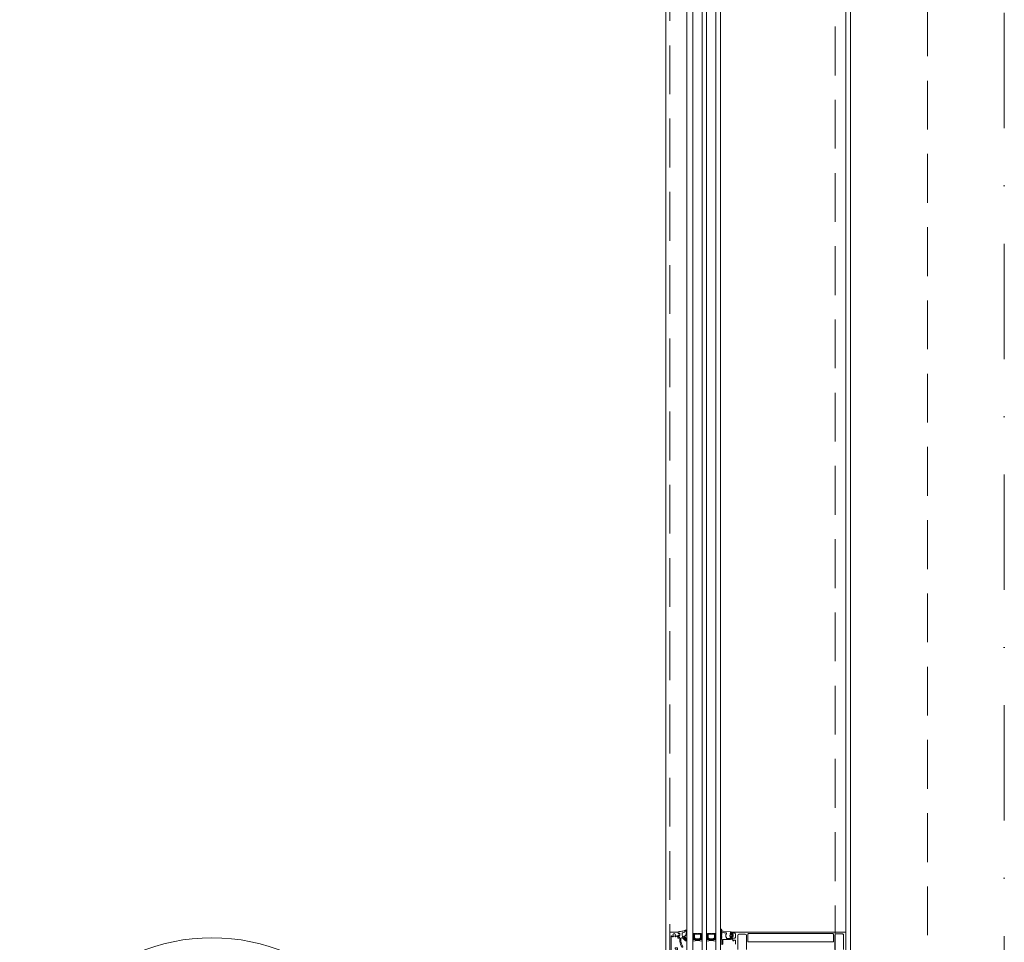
# Model space of a CAD drawing. Header units: millimetres. Extents: x 213386 to 459888, y 74252 to 208052.
# Tile 74 of 256: x 372196 to 373477, y 152776 to 153976. Entities that reach past the tile are written whole.
import ezdxf

# ---------------------------------------------------------------- set-up
doc = ezdxf.new("R2010")
doc.units = ezdxf.units.MM
doc.linetypes.add('CK_Čerchovaná 50', pattern=[6, 3, -1.5, 0, -1.5])
doc.linetypes.add('ČÁRKOVANÁ', pattern=[19.05, 12.7, -6.35])
for name, color, linetype, lineweight in [('FASÁDA DETAILNÍ', 255, 'Continuous', 0), ('LEGENDA', 255, 'Continuous', 0), ('TENKA', 255, 'Continuous', 0)]:
    doc.layers.add(name, color=color, linetype=linetype, lineweight=lineweight)

# ---------------------------------------------------------------- blocks, each defined once
blk = doc.blocks.new('284336')
for points in [[(-0.7, -9.6), (-10, -9.6, 0.414511), (-10.5, -10.1), (-10.5, -15.5, -1), (-11.7, -15.5), (-11.7, -9.6), (-12.7, -8.9, -0.668884), (-12.6, -8.2), (-12, -8, 0.766384), (-12, -7.2), (-12.6, -7, -0.76831), (-12.6, -6.2), (-12, -6, 0.766384), (-12, -5.2), (-12.6, -5, -0.76831), (-12.6, -4.2), (-12, -4, 0.766384), (-12, -3.2), (-12.6, -3, -0.877523), (-12.5, -2.2), (-12.1, -2.2, 0.698129), (-11.8, -1.5, -0.220231), (-12.9, 0.8), (-12.9, 3.5, -0.157143), (-12.8, 3.7), (-12.7, 3.4, -0.067482), (-12.5, 2.5, 0.393136), (-8.7, -1), (-6.1, -1, -0.414214), (-5.6, -1.5), (-5.6, -2.2, -0.267949), (-5.9, -2.6), (-6.4, -2.9, 0.267949), (-6.6, -3.4), (-6.6, -5.8, 0.267949), (-6.4, -6.3), (-5.9, -6.6, -0.267949), (-5.6, -7), (-5.6, -8.1, 0.414215), (-5.1, -8.6), (-0.4, -8.6), (-0.4, -9.3, -0.414212), (-0.7, -9.6)], [(-0.4, 0), (-0.4, -2, 0.990243), (-0.4, -3), (0.9, -3, 0.414214), (1.2, -2.7), (1.2, -2.6, -0.668123), (1.7, -2.4), (2.7, -3.4, -0.199004), (2.9, -3.8), (2.9, -5.4, -0.199038), (2.7, -5.8), (1.7, -6.8, -0.668191), (1.2, -6.6), (1.2, -6.5, 0.414214), (0.9, -6.2), (-0.4, -6.2, 0.990269), (-0.4, -7.2), (-0.4, -8.6), (-5.1, -8.6, -0.414215), (-5.6, -8.1), (-5.6, -7, 0.267949), (-5.8, -6.6), (-6.3, -6.3, -0.267949), (-6.6, -5.8), (-6.6, -3.4, -0.267949), (-6.3, -3), (-5.8, -2.7, 0.267949), (-5.6, -2.2), (-5.6, -1.5, 0.414214), (-6.1, -1), (-8.7, -1, -0.393156), (-12.5, 2.5, 0.067572), (-12.7, 3.4), (-12.8, 3.7, -0.637545), (-12.1, 3.5), (-11.9, 2.5, 0.344315), (-10.1, 0.9), (0, 0.4, -0.406913), (0.4, 0), (-0.4, 0)], [(1.7, -4.3, 0.414235), (1.2, -3.8), (-0.7, -3.8, 0.414214), (-1.2, -4.3), (-1.2, -4.9, 0.414214), (-0.7, -5.4), (1.2, -5.4, 0.414235), (1.7, -4.9), (1.7, -4.3)]]:
    blk.add_lwpolyline(points, format="xyb", close=True)
blk = doc.blocks.new('433270')
blk.add_lwpolyline([(1, 0, 0.414364), (0, -1), (0, -1.4, 0.255924), (0.2, -1.8, -0.547723), (0.2, -3.2, 0.255924), (0, -3.6), (0, -14.6, 0.414214), (0.3, -14.9), (1.2, -14.9, 0.414214), (1.7, -14.4), (1.7, -10.3, -0.414214), (2, -10), (6, -10, 0.414248), (7, -9), (7, -7.7, 0.414179), (6.5, -7.2), (5.7, -7.2, 0.414232), (5.4, -7.5), (5.4, -8.2, -0.414198), (5.1, -8.5), (2.8, -8.5, -0.414204), (1.8, -7.5), (1.8, -4.5, -0.147432), (2, -3.9, 0.147461), (2.4, -2.5), (2.4, -2.3, -0.414214), (2.9, -1.8), (21.9, -1.8, -0.668178), (22.2, -2.7), (22.2, -2.7, 1), (21.6, -3.3), (21.5, -3.4, 0.198912), (21.4, -3.7), (21.4, -4, 0.414214), (22.1, -4.7), (22.4, -4.7, 0.576988), (22.6, -4.3, -0.311246), (24.6, -4.3, 0.576988), (24.8, -4.7), (25.3, -4.7, -0.260065), (25.3, -6.6), (24.8, -6.6, 0.576988), (24.6, -7.1, -0.311246), (22.6, -7.1, 0.576988), (22.4, -6.6), (22.1, -6.6, 0.414214), (21.4, -7.3), (21.4, -7.6, 0.267949), (21.6, -8), (21.9, -8.2, -0.637047), (21.7, -10), (19.8, -10.7, 0.315299), (19.5, -11.2), (19.5, -11.5, 0.520567), (20.2, -12), (22.8, -11, -0.520567), (23.5, -11.5), (23.5, -12.5, 0.414062), (24, -13), (25, -13, 0.414186), (25.5, -12.5), (25.5, -11.5, -0.414182), (26, -11), (27, -11, 0.414214), (27.5, -10.5), (27.5, -0.5, 0.414214), (27, 0), (1, 0)], format="xyb", close=True)
blk = doc.blocks.new('284325')
for points in [[(0.8, -5.2, -0.560316), (0.9, -4.7), (1.9, -4.4, 0.3153), (2.1, -4.1), (2.1, -1.9, 0.451558), (1.8, -1.6), (0.9, -1.7, -0.399586), (0.6, -1.5), (0.3, -0.1, -0.415977), (0.5, 0.3, 0.024107), (6.1, 1.2, 0.076636), (9, 2.3, -0.577615), (10.8, 1.3), (10, 1.4, 0.283171), (9.1, 0.9, -0.168429), (7.1, -0.7), (5.9, -1.2, 0.315302), (5.2, -2.1), (5.2, -4.2, 0.269719), (6.8, -6.8, -0.194797), (10.2, -11.5, -0.342663), (9.2, -11.2, 0.119207), (5.4, -7.6, 0.578571), (3.6, -8.6), (3.6, -11.8, 0.176415), (6.2, -18.7, -1), (5.2, -19.5, -0.176415), (2.4, -11.8), (2.4, -8.9, 0.208286), (0.8, -5.2)], [(9, -6.7), (10.3, -8.8, -0.134555), (10.8, -10.6, -0.339795), (10.2, -11.5, 0.194788), (6.8, -6.8, -0.269736), (5.2, -4.2), (5.2, -2.1, -0.315302), (5.9, -1.2), (7.1, -0.7, 0.168429), (9.1, 0.9, -0.283167), (10, 1.4), (10.8, 1.3), (10.8, -0.7, -0.070852), (10.7, -1.3), (9.9, -3.9, -0.241839), (9.1, -4.8), (7.9, -5.2, 0.836024), (8.1, -6.2), (8.1, -6.2, -0.255349), (9, -6.7)]]:
    blk.add_lwpolyline(points, format="xyb", close=True)

msp = doc.modelspace()

# ---------------------------------------------------------------- linework, layer by layer
at = {"layer": 'FASÁDA DETAILNÍ'}
for p, q in [((373036.638, 145492.154), (373036.638, 169172.154)), ((373063.638, 145492.154), (373063.638, 169172.154)), ((373071.638, 169172.154), (373071.638, 145492.154)), ((373083.638, 145492.154), (373083.638, 169172.154)), ((373089.638, 169172.154), (373089.638, 145492.154)), ((373101.638, 145492.154), (373101.638, 169172.154)), ((373107.638, 169172.154), (373107.638, 145492.154)), ((373276.638, 145732.154), (373276.638, 168932.154)), ((373063.638, 152777.655), (373063.638, 154686.654)), ((373071.638, 154686.654), (373071.638, 152777.655)), ((373083.638, 152777.655), (373083.638, 154686.654)), ((373089.638, 154686.654), (373089.638, 152777.655)), ((373101.638, 152777.655), (373101.638, 154686.654)), ((373107.638, 154686.654), (373107.638, 152777.655)), ((373270.638, 154688.404), (373270.638, 152788.654))]:
    msp.add_line(p, q, dxfattribs=at)
at = {"layer": 'FASÁDA DETAILNÍ', "linetype": 'ČÁRKOVANÁ', "ltscale": 5}
for p, q in [((373041.638, 145497.154), (373041.638, 169167.154)), ((373256.638, 145712.154), (373256.638, 168952.154)), ((373376.638, 145832.154), (373376.638, 168832.154))]:
    msp.add_line(p, q, dxfattribs=at)
at = {"layer": 'FASÁDA DETAILNÍ'}
for points in [[(373082.638, 152787.655), (373082.638, 152781.655), (373080.638, 152779.655), (373074.638, 152779.655), (373072.638, 152781.655), (373072.638, 152787.655), (373077.138, 152787.655), (373077.138, 152787.155), (373078.138, 152787.155), (373078.138, 152787.655)], [(373073.638, 152786.655), (373081.638, 152786.655), (373081.638, 152782.069), (373080.224, 152780.655), (373075.191, 152780.655), (373073.638, 152782.069)], [(373100.638, 152787.655), (373100.638, 152781.655), (373098.638, 152779.655), (373092.638, 152779.655), (373090.638, 152781.655), (373090.638, 152787.655), (373095.138, 152787.655), (373095.138, 152787.155), (373096.138, 152787.155), (373096.138, 152787.655)], [(373091.638, 152786.655), (373099.638, 152786.655), (373099.638, 152782.069), (373098.224, 152780.655), (373093.191, 152780.655), (373091.638, 152782.069)]]:
    msp.add_lwpolyline(points, close=True, dxfattribs=at)
for points in [[(373270.638, 152763.154), (373270.638, 152788.654, 0.41421354), (373269.638, 152789.654), (373269.638, 152789.654), (373121.138, 152789.654, 0.41421359), (373120.638, 152789.154), (373120.638, 152787.854, 0.41421972), (373121.138, 152787.354), (373121.638, 152787.354), (373121.638, 152788.354), (373126.138, 152788.354, -0.41421356), (373127.138, 152787.354), (373127.138, 152782.654, -0.41421356), (373126.138, 152781.654), (373121.638, 152781.654), (373121.638, 152783.354), (373121.138, 152783.354, 0.41420125), (373120.638, 152782.854), (373120.638, 152780.854, 0.41421356), (373121.138, 152780.354), (373123.282, 152780.354, -0.41421356), (373123.782, 152779.854), (373123.782, 152778.055), (373125.033, 152778.055), (373125.033, 152779.255), (373126.838, 152779.255, -0.41421356), (373127.138, 152778.955), (373127.138, 152773.656, -0.41416675)], [(373130.138, 152766.798), (373130.138, 152785.163, -0.41421356), (373131.638, 152786.663), (373135.139, 152786.663, -0.39998513), (373136.139, 152786.663), (373139.838, 152786.663, -0.41421356), (373141.338, 152785.163), (373141.338, 152766.798, 0.13165045)], [(373256.438, 152766.808), (373256.438, 152785.663, -0.41423155), (373257.938, 152787.163), (373261.648, 152787.163, -0.39998513), (373262.648, 152787.163), (373266.138, 152787.163, -0.41423155), (373267.638, 152785.663), (373267.638, 152766.808, 0.11693652)]]:
    msp.add_lwpolyline(points, format="xyb", dxfattribs=at)
msp.add_lwpolyline([(373143.838, 152787.554), (373253.938, 152787.554, -0.41421356), (373254.438, 152787.054), (373254.438, 152777.354, -0.41421356), (373253.938, 152776.854), (373143.838, 152776.854, -0.41421356), (373143.338, 152777.354), (373143.338, 152787.054, -0.41421356), (373143.838, 152787.554)], format="xyb", close=True, dxfattribs=at)
for centre, radius, start, end in [((373072.138, 152785.517), 0.596, 213.03656, 326.96344), ((373072.138, 152785.225), 0.596, 213.03656, 326.96344), ((373072.138, 152784.932), 0.596, 213.03656, 326.96344), ((373072.138, 152784.64), 0.596, 213.03656, 326.96344), ((373072.138, 152784.347), 0.596, 213.03656, 326.96344), ((373072.138, 152784.055), 0.596, 213.03656, 326.96344), ((373072.138, 152783.762), 0.596, 213.03656, 326.96344), ((373072.138, 152783.47), 0.596, 213.03656, 326.96344), ((373072.138, 152783.177), 0.596, 213.03656, 326.96344), ((373072.138, 152782.885), 0.596, 213.03656, 326.96344), ((373072.138, 152782.592), 0.596, 213.03656, 326.96344), ((373072.138, 152782.3), 0.596, 213.03656, 326.96344), ((373072.138, 152782.007), 0.596, 213.03656, 326.96344), ((373072.276, 152781.995), 0.879, 223.503562, 316.005092), ((373083, 152781.995), 0.879, 223.994908, 316.496438), ((373083.138, 152785.517), 0.596, 213.03656, 326.96344), ((373083.138, 152785.225), 0.596, 213.03656, 326.96344), ((373083.138, 152784.932), 0.596, 213.03656, 326.96344), ((373083.138, 152784.64), 0.596, 213.03656, 326.96344), ((373083.138, 152784.347), 0.596, 213.03656, 326.96344), ((373083.138, 152784.055), 0.596, 213.03656, 326.96344), ((373083.138, 152783.762), 0.596, 213.03656, 326.96344), ((373083.138, 152783.47), 0.596, 213.03656, 326.96344), ((373083.138, 152783.177), 0.596, 213.03656, 326.96344), ((373083.138, 152782.885), 0.596, 213.03656, 326.96344), ((373083.138, 152782.592), 0.596, 213.03656, 326.96344), ((373083.138, 152782.3), 0.596, 213.03656, 326.96344), ((373083.138, 152782.007), 0.596, 213.03656, 326.96344), ((373090.138, 152785.517), 0.596, 213.03656, 326.96344), ((373090.138, 152785.225), 0.596, 213.03656, 326.96344), ((373090.138, 152784.932), 0.596, 213.03656, 326.96344), ((373090.138, 152784.64), 0.596, 213.03656, 326.96344), ((373090.138, 152784.347), 0.596, 213.03656, 326.96344), ((373090.138, 152784.055), 0.596, 213.03656, 326.96344), ((373090.138, 152783.762), 0.596, 213.03656, 326.96344), ((373090.138, 152783.47), 0.596, 213.03656, 326.96344), ((373090.138, 152783.177), 0.596, 213.03656, 326.96344), ((373090.138, 152782.885), 0.596, 213.03656, 326.96344), ((373090.138, 152782.592), 0.596, 213.03656, 326.96344), ((373090.138, 152782.3), 0.596, 213.03656, 326.96344), ((373090.138, 152782.007), 0.596, 213.03656, 326.96344), ((373090.276, 152781.995), 0.879, 223.503562, 316.005092), ((373101, 152781.995), 0.879, 223.994908, 316.496438), ((373101.138, 152785.517), 0.596, 213.03656, 326.96344), ((373101.138, 152785.225), 0.596, 213.03656, 326.96344), ((373101.138, 152784.932), 0.596, 213.03656, 326.96344), ((373101.138, 152784.64), 0.596, 213.03656, 326.96344), ((373101.138, 152784.347), 0.596, 213.03656, 326.96344), ((373101.138, 152784.055), 0.596, 213.03656, 326.96344), ((373101.138, 152783.762), 0.596, 213.03656, 326.96344), ((373101.138, 152783.47), 0.596, 213.03656, 326.96344), ((373101.138, 152783.177), 0.596, 213.03656, 326.96344), ((373101.138, 152782.885), 0.596, 213.03656, 326.96344), ((373101.138, 152782.592), 0.596, 213.03656, 326.96344), ((373101.138, 152782.3), 0.596, 213.03656, 326.96344), ((373101.138, 152782.007), 0.596, 213.03656, 326.96344), ((373072.424, 152782.085), 1.263, 231.500435, 308.034372), ((373072.563, 152782.246), 1.712, 237.314349, 302.705051), ((373072.708, 152782.49), 2.248, 241.597185, 298.472658), ((373072.876, 152782.839), 2.897, 244.704848, 294.693326), ((373072.99, 152783.205), 3.546, 247.590952, 292.706176), ((373077.638, 152755.763), 22.699, 74.672775, 105.327225), ((373082.287, 152783.205), 3.546, 247.293824, 292.409048), ((373082.401, 152782.839), 2.897, 245.306674, 295.295152), ((373082.569, 152782.49), 2.248, 241.527342, 298.402815), ((373082.714, 152782.246), 1.712, 237.294949, 302.685651), ((373082.852, 152782.085), 1.263, 231.965628, 308.499565), ((373090.424, 152782.085), 1.263, 231.500435, 308.034372), ((373090.563, 152782.246), 1.712, 237.314349, 302.705051), ((373090.708, 152782.49), 2.248, 241.597185, 298.472658), ((373090.876, 152782.839), 2.897, 244.704848, 294.693326), ((373090.99, 152783.205), 3.546, 247.590952, 292.706176), ((373095.638, 152755.763), 22.699, 74.672775, 105.327225), ((373100.287, 152783.205), 3.546, 247.293824, 292.409048), ((373100.401, 152782.839), 2.897, 245.306674, 295.295152), ((373100.569, 152782.49), 2.248, 241.527342, 298.402815), ((373100.714, 152782.246), 1.712, 237.294949, 302.685651), ((373100.852, 152782.085), 1.263, 231.965628, 308.499565)]:
    msp.add_arc(centre, radius, start, end, dxfattribs=at)
at = {"layer": 'LEGENDA', "ltscale": 20}
msp.add_circle((372446.421, 152532.154), 250, dxfattribs=at)
at = {"layer": 'TENKA', "linetype": 'CK_Čerchovaná 50', "ltscale": 50}
msp.add_line((373476.638, 145732.154), (373476.638, 168932.154), dxfattribs=at)

# ---------------------------------------------------------------- block references
at = {"layer": 'FASÁDA DETAILNÍ', "rotation": 90}
msp.add_blockref('433270', (373041.638, 152762.154), dxfattribs=at)
at = {"layer": 'FASÁDA DETAILNÍ'}
for name, p in [('284325', (373052.498, 152789.654)), ('284336', (373121.048, 152789.654))]:
    msp.add_blockref(name, p, dxfattribs=at)

doc.saveas('drawing.dxf')
